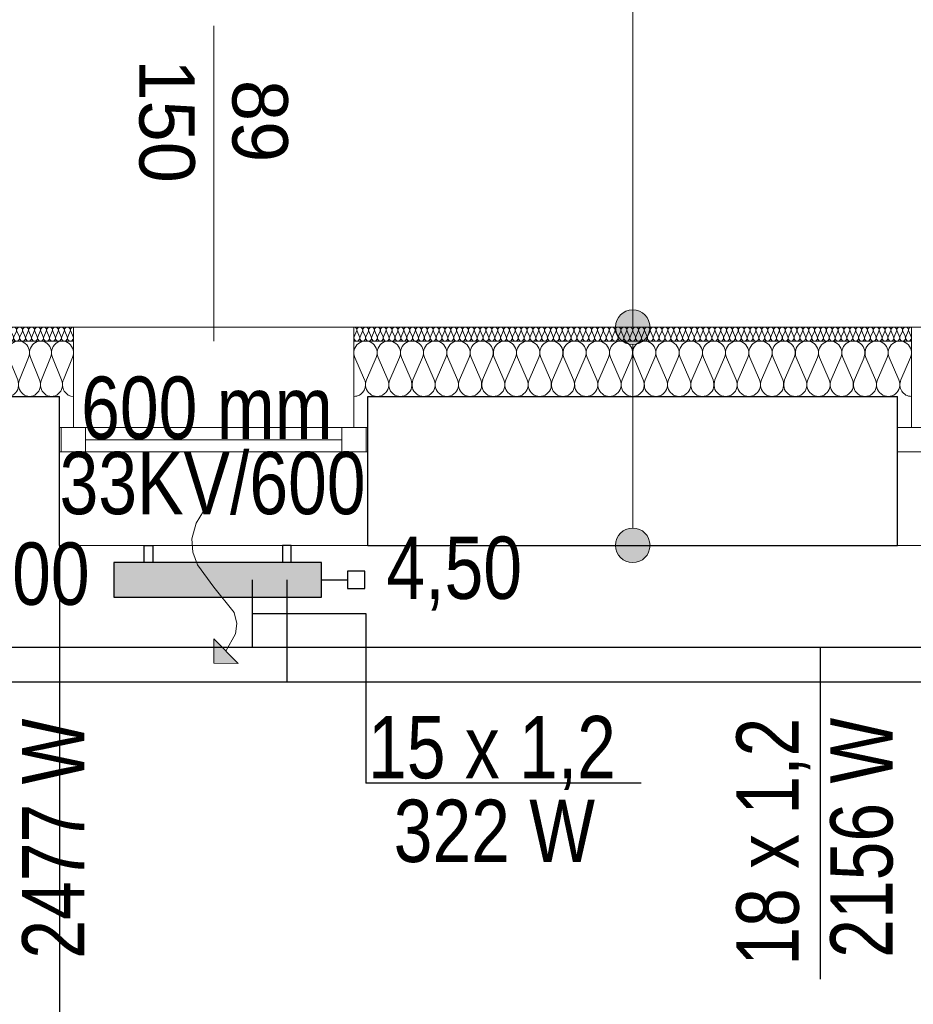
# Model space of a CAD drawing. Extents: x -440864 to -355682, y 13652 to 155872.
# Tile 70 of 179: x -426800 to -424220, y 69189 to 72032. Entities that reach past the tile are written whole.
import ezdxf
from ezdxf.lldxf.tags import DXFTag

# ---------------------------------------------------------------- set-up
doc = ezdxf.new("R2010")
doc.units = 0
doc.header["$MEASUREMENT"] = 0
for name, color, linetype in [('#podkład', 252, 'Continuous'), ('A-Okna', 252, 'Continuous'), ('Arch ocieplenie', 252, 'Continuous'), ('Arch opisy', 252, 'Continuous'), ('Inwent Izolacje', 252, 'Continuous'), ('IS_Armatura_Therm', 7, 'SOLID'), ('IS_Grzejniki_Plan_rzut', 7, 'SOLID'), ('IS_Opisy_działek_Therm', 7, 'SOLID'), ('IS_Powrót', 5, 'DASH'), ('IS_Text_Armatury_Therm', 7, 'Continuous'), ('IS_Text_Odbiornikow_Therm', 7, 'Continuous'), ('IS_Zasilanie', 1, 'SOLID')]:
    doc.layers.add(name, color=color, linetype=linetype)
for name, color, linetype, lineweight in [('A-Okna_Nr_Pióra__9', 252, 'Continuous', 13), ('Arch ocieplenie_Nr_Pióra__9', 252, 'Continuous', 13), ('Arch opisy_Nr_Pióra__21', 252, 'Continuous', 9), ('Arch wykończenie_Nr_Pióra__3', 252, 'Continuous', 18), ('Inwent Izolacje_Nr_Pióra__2', 252, 'Continuous', 13), ('INWENT. OKNA_Nr_Pióra__21', 252, 'Continuous', 9), ('INWENT. OKNA_Nr_Pióra__5', 252, 'Continuous', 13), ('INWENT.ŚCIANY_Nr_Pióra__1', 252, 'Continuous', 25), ('INWENT.ŚCIANY_Nr_Pióra__2', 252, 'Continuous', 13), ('INWENT.ŚCIANY_Nr_Pióra__21', 252, 'Continuous', 9)]:
    doc.layers.add(name, color=color, linetype=linetype, lineweight=lineweight)
doc.styles.add('GENERATED_STYLE_5', font='txt')
doc.styles.get("Standard").update_dxf_attribs({"font": 'arial.ttf', "width": 0.8, "bigfont": 'BIGFONT.SHX'})
tags = doc.linetypes.add('DASH', pattern=[15, 10, -5]).pattern_tags.tags
tags[6:7] = [DXFTag(74, 4), DXFTag(75, 0), DXFTag(340, '0'), DXFTag(46, 0.0), DXFTag(50, 0.0), DXFTag(44, 0.0), DXFTag(45, 0.0)]
tags[4:5] = [DXFTag(74, 4), DXFTag(75, 0), DXFTag(340, '0'), DXFTag(46, 0.0), DXFTag(50, 0.0), DXFTag(44, 0.0), DXFTag(45, 0.0)]
tags = doc.linetypes.add('SOLID', pattern=[10, 10, 0]).pattern_tags.tags
tags[6:7] = [DXFTag(74, 4), DXFTag(75, 0), DXFTag(340, '0'), DXFTag(46, 0.0), DXFTag(50, 0.0), DXFTag(44, 0.0), DXFTag(45, 0.0)]
tags[4:5] = [DXFTag(74, 4), DXFTag(75, 0), DXFTag(340, '0'), DXFTag(46, 0.0), DXFTag(50, 0.0), DXFTag(44, 0.0), DXFTag(45, 0.0)]

# ---------------------------------------------------------------- blocks, each defined once
blk = doc.blocks.new('Izolacja cieplna 14_202', base_point=(-424224.9, 72292.6))
at = {"layer": 'Arch ocieplenie_Nr_Pióra__9', "linetype": 'Continuous'}
for p, q in [((-425827.2, 72280.7), (-425834.2, 72264.5)), ((-425818.7, 72264.5), (-425825.8, 72280.7)), ((-425810.2, 72280.7), (-425817.3, 72264.5)), ((-425801.8, 72264.5), (-425808.8, 72280.7)), ((-425793.3, 72280.7), (-425800.3, 72264.5)), ((-425784.8, 72264.5), (-425791.9, 72280.7)), ((-425776.3, 72280.7), (-425783.4, 72264.5)), ((-425767.9, 72264.5), (-425774.9, 72280.7)), ((-425759.4, 72280.7), (-425766.4, 72264.5)), ((-425750.9, 72264.5), (-425758, 72280.7)), ((-425742.4, 72280.7), (-425749.5, 72264.5)), ((-425734, 72264.5), (-425741, 72280.7)), ((-425725.5, 72280.7), (-425732.6, 72264.5)), ((-425717, 72264.5), (-425724.1, 72280.7)), ((-425708.6, 72280.7), (-425715.6, 72264.5)), ((-425700.1, 72264.5), (-425707.1, 72280.7)), ((-425691.6, 72280.7), (-425698.7, 72264.5)), ((-425683.1, 72264.5), (-425690.2, 72280.7)), ((-425674.7, 72280.7), (-425681.7, 72264.5)), ((-425666.2, 72264.5), (-425673.2, 72280.7)), ((-425657.7, 72280.7), (-425664.8, 72264.5)), ((-425649.2, 72264.5), (-425656.3, 72280.7)), ((-425640.8, 72280.7), (-425647.8, 72264.5)), ((-425632.3, 72264.5), (-425639.3, 72280.7)), ((-425623.8, 72280.7), (-425630.9, 72264.5)), ((-425615.3, 72264.5), (-425622.4, 72280.7)), ((-425606.9, 72280.7), (-425613.9, 72264.5)), ((-425598.4, 72264.5), (-425605.4, 72280.7)), ((-425589.9, 72280.7), (-425597, 72264.5)), ((-425581.4, 72264.5), (-425588.5, 72280.7)), ((-425573, 72280.7), (-425580, 72264.5)), ((-425564.5, 72264.5), (-425571.6, 72280.7)), ((-425556, 72280.7), (-425563.1, 72264.5)), ((-425547.6, 72264.5), (-425554.6, 72280.7)), ((-425539.1, 72280.7), (-425546.1, 72264.5)), ((-425530.6, 72264.5), (-425537.7, 72280.7)), ((-425522.1, 72280.7), (-425529.2, 72264.5)), ((-425513.7, 72264.5), (-425520.7, 72280.7)), ((-425505.2, 72280.7), (-425512.2, 72264.5)), ((-425496.7, 72264.5), (-425503.8, 72280.7)), ((-425488.2, 72280.7), (-425495.3, 72264.5)), ((-425479.8, 72264.5), (-425486.8, 72280.7)), ((-425471.3, 72280.7), (-425478.3, 72264.5)), ((-425462.8, 72264.5), (-425469.9, 72280.7)), ((-425454.3, 72280.7), (-425461.4, 72264.5)), ((-425445.9, 72264.5), (-425452.9, 72280.7)), ((-425437.4, 72280.7), (-425444.4, 72264.5)), ((-425428.9, 72264.5), (-425436, 72280.7)), ((-425420.4, 72280.7), (-425427.5, 72264.5)), ((-425412, 72264.5), (-425419, 72280.7)), ((-425403.5, 72280.7), (-425410.6, 72264.5)), ((-425395, 72264.5), (-425402.1, 72280.7)), ((-425386.6, 72280.7), (-425393.6, 72264.5)), ((-425378.1, 72264.5), (-425385.1, 72280.7)), ((-425369.6, 72280.7), (-425376.7, 72264.5)), ((-425361.1, 72264.5), (-425368.2, 72280.7)), ((-425352.7, 72280.7), (-425359.7, 72264.5)), ((-425344.2, 72264.5), (-425351.2, 72280.7)), ((-425335.7, 72280.7), (-425342.8, 72264.5)), ((-425327.2, 72264.5), (-425334.3, 72280.7)), ((-425318.8, 72280.7), (-425325.8, 72264.5)), ((-425310.3, 72264.5), (-425317.3, 72280.7)), ((-425301.8, 72280.7), (-425308.9, 72264.5)), ((-425293.3, 72264.5), (-425300.4, 72280.7)), ((-425284.9, 72280.7), (-425291.9, 72264.5)), ((-425276.4, 72264.5), (-425283.4, 72280.7)), ((-425267.9, 72280.7), (-425275, 72264.5)), ((-425259.4, 72264.5), (-425266.5, 72280.7)), ((-425251, 72280.7), (-425258, 72264.5)), ((-425242.5, 72264.5), (-425249.6, 72280.7)), ((-425234, 72280.7), (-425241.1, 72264.5)), ((-425225.6, 72264.5), (-425232.6, 72280.7)), ((-425217.1, 72280.7), (-425224.1, 72264.5)), ((-425208.6, 72264.5), (-425215.7, 72280.7)), ((-425200.1, 72280.7), (-425207.2, 72264.5)), ((-425191.7, 72264.5), (-425198.7, 72280.7)), ((-425183.2, 72280.7), (-425190.2, 72264.5)), ((-425174.7, 72264.5), (-425181.8, 72280.7)), ((-425166.2, 72280.7), (-425173.3, 72264.5)), ((-425157.8, 72264.5), (-425164.8, 72280.7)), ((-425149.3, 72280.7), (-425156.3, 72264.5)), ((-425140.8, 72264.5), (-425147.9, 72280.7)), ((-425132.3, 72280.7), (-425139.4, 72264.5)), ((-425123.9, 72264.5), (-425130.9, 72280.7)), ((-425115.4, 72280.7), (-425122.4, 72264.5)), ((-425106.9, 72264.5), (-425114, 72280.7)), ((-425098.4, 72280.7), (-425105.5, 72264.5)), ((-425090, 72264.5), (-425097, 72280.7)), ((-425081.5, 72280.7), (-425088.6, 72264.5)), ((-425073, 72264.5), (-425080.1, 72280.7)), ((-425064.6, 72280.7), (-425071.6, 72264.5)), ((-425056.1, 72264.5), (-425063.1, 72280.7)), ((-425047.6, 72280.7), (-425054.7, 72264.5)), ((-425039.1, 72264.5), (-425046.2, 72280.7)), ((-425030.7, 72280.7), (-425037.7, 72264.5)), ((-425022.2, 72264.5), (-425029.2, 72280.7)), ((-425013.7, 72280.7), (-425020.8, 72264.5)), ((-425005.2, 72264.5), (-425012.3, 72280.7)), ((-424996.8, 72280.7), (-425003.8, 72264.5)), ((-424988.3, 72264.5), (-424995.3, 72280.7)), ((-424979.8, 72280.7), (-424986.9, 72264.5)), ((-424971.3, 72264.5), (-424978.4, 72280.7)), ((-424962.9, 72280.7), (-424969.9, 72264.5)), ((-424954.4, 72264.5), (-424961.4, 72280.7)), ((-424945.9, 72280.7), (-424953, 72264.5)), ((-424937.4, 72264.5), (-424944.5, 72280.7)), ((-424929, 72280.7), (-424936, 72264.5)), ((-424920.5, 72264.5), (-424927.6, 72280.7)), ((-424912, 72280.7), (-424919.1, 72264.5)), ((-424903.6, 72264.5), (-424910.6, 72280.7)), ((-424895.1, 72280.7), (-424902.1, 72264.5)), ((-424886.6, 72264.5), (-424893.7, 72280.7)), ((-424878.1, 72280.7), (-424885.2, 72264.5)), ((-424869.7, 72264.5), (-424876.7, 72280.7)), ((-424861.2, 72280.7), (-424868.2, 72264.5)), ((-424852.7, 72264.5), (-424859.8, 72280.7)), ((-424844.2, 72280.7), (-424851.3, 72264.5)), ((-424835.8, 72264.5), (-424842.8, 72280.7)), ((-424827.3, 72280.7), (-424834.3, 72264.5)), ((-424818.8, 72264.5), (-424825.9, 72280.7)), ((-424810.3, 72280.7), (-424817.4, 72264.5)), ((-424801.9, 72264.5), (-424808.9, 72280.7)), ((-424793.4, 72280.7), (-424800.4, 72264.5)), ((-424784.9, 72264.5), (-424792, 72280.7)), ((-424776.4, 72280.7), (-424783.5, 72264.5)), ((-424768, 72264.5), (-424775, 72280.7)), ((-424759.5, 72280.7), (-424766.6, 72264.5)), ((-424751, 72264.5), (-424758.1, 72280.7)), ((-424742.6, 72280.7), (-424749.6, 72264.5)), ((-424734.1, 72264.5), (-424741.1, 72280.7)), ((-424725.6, 72280.7), (-424732.7, 72264.5)), ((-424717.1, 72264.5), (-424724.2, 72280.7)), ((-424708.7, 72280.7), (-424715.7, 72264.5)), ((-424700.2, 72264.5), (-424707.2, 72280.7)), ((-424691.7, 72280.7), (-424698.8, 72264.5)), ((-424683.2, 72264.5), (-424690.3, 72280.7)), ((-424674.8, 72280.7), (-424681.8, 72264.5)), ((-424666.3, 72264.5), (-424673.3, 72280.7)), ((-424657.8, 72280.7), (-424664.9, 72264.5)), ((-424649.3, 72264.5), (-424656.4, 72280.7)), ((-424640.9, 72280.7), (-424647.9, 72264.5)), ((-424632.4, 72264.5), (-424639.4, 72280.7)), ((-424623.9, 72280.7), (-424631, 72264.5)), ((-424615.4, 72264.5), (-424622.5, 72280.7)), ((-424607, 72280.7), (-424614, 72264.5)), ((-424598.5, 72264.5), (-424605.6, 72280.7)), ((-424590, 72280.7), (-424597.1, 72264.5)), ((-424581.6, 72264.5), (-424588.6, 72280.7)), ((-424573.1, 72280.7), (-424580.1, 72264.5)), ((-424564.6, 72264.5), (-424571.7, 72280.7)), ((-424556.1, 72280.7), (-424563.2, 72264.5)), ((-424547.7, 72264.5), (-424554.7, 72280.7)), ((-424539.2, 72280.7), (-424546.2, 72264.5)), ((-424530.7, 72264.5), (-424537.8, 72280.7)), ((-424522.2, 72280.7), (-424529.3, 72264.5)), ((-424513.8, 72264.5), (-424520.8, 72280.7)), ((-424505.3, 72280.7), (-424512.3, 72264.5)), ((-424496.8, 72264.5), (-424503.9, 72280.7)), ((-424488.3, 72280.7), (-424495.4, 72264.5)), ((-424479.9, 72264.5), (-424486.9, 72280.7)), ((-424471.4, 72280.7), (-424478.4, 72264.5)), ((-424462.9, 72264.5), (-424470, 72280.7)), ((-424454.4, 72280.7), (-424461.5, 72264.5)), ((-424446, 72264.5), (-424453, 72280.7)), ((-424437.5, 72280.7), (-424444.6, 72264.5)), ((-424429, 72264.5), (-424436.1, 72280.7)), ((-424420.6, 72280.7), (-424427.6, 72264.5)), ((-424412.1, 72264.5), (-424419.1, 72280.7)), ((-424403.6, 72280.7), (-424410.7, 72264.5)), ((-424395.1, 72264.5), (-424402.2, 72280.7)), ((-424386.7, 72280.7), (-424393.7, 72264.5)), ((-424378.2, 72264.5), (-424385.2, 72280.7)), ((-424369.7, 72280.7), (-424376.8, 72264.5)), ((-424361.2, 72264.5), (-424368.3, 72280.7)), ((-424352.8, 72280.7), (-424359.8, 72264.5)), ((-424344.3, 72264.5), (-424351.3, 72280.7)), ((-424335.8, 72280.7), (-424342.9, 72264.5)), ((-424327.3, 72264.5), (-424334.4, 72280.7)), ((-424318.9, 72280.7), (-424325.9, 72264.5)), ((-424310.4, 72264.5), (-424317.4, 72280.7)), ((-424301.9, 72280.7), (-424309, 72264.5)), ((-424293.4, 72264.5), (-424300.5, 72280.7)), ((-424285, 72280.7), (-424292, 72264.5)), ((-424276.5, 72264.5), (-424283.6, 72280.7)), ((-424268, 72280.7), (-424275.1, 72264.5)), ((-424259.6, 72264.5), (-424266.6, 72280.7)), ((-424251.1, 72280.7), (-424258.1, 72264.5)), ((-424242.6, 72264.5), (-424249.7, 72280.7)), ((-424234.1, 72280.7), (-424241.2, 72264.5)), ((-424225.7, 72264.5), (-424232.7, 72280.7))]:
    blk.add_line(p, q, dxfattribs=at)
for centre, start_param, end_param in [((-425834.9, 72284.1), 1.158004, 3.141593), ((-425818, 72284.1), 1.158004, 5.125183), ((-425801.1, 72284.1), 1.158004, 5.125183), ((-425784.1, 72284.1), 1.158004, 5.125183), ((-425767.2, 72284.1), 1.158004, 5.125183), ((-425750.2, 72284.1), 1.158004, 5.125183), ((-425733.3, 72284.1), 1.158004, 5.125183), ((-425716.3, 72284.1), 1.158004, 5.125183), ((-425699.4, 72284.1), 1.158004, 5.125183), ((-425682.4, 72284.1), 1.158004, 5.125183), ((-425665.5, 72284.1), 1.158004, 5.125183), ((-425648.5, 72284.1), 1.158004, 5.125183), ((-425631.6, 72284.1), 1.158004, 5.125183), ((-425614.6, 72284.1), 1.158004, 5.125183), ((-425597.7, 72284.1), 1.158004, 5.125183), ((-425580.7, 72284.1), 1.158004, 5.125183), ((-425563.8, 72284.1), 1.158004, 5.125183), ((-425546.8, 72284.1), 1.158004, 5.125183), ((-425529.9, 72284.1), 1.158004, 5.125183), ((-425512.9, 72284.1), 1.158004, 5.125183), ((-425496, 72284.1), 1.158004, 5.125183), ((-425479.1, 72284.1), 1.158004, 5.125183), ((-425462.1, 72284.1), 1.158004, 5.125183), ((-425445.2, 72284.1), 1.158004, 5.125183), ((-425428.2, 72284.1), 1.158004, 5.125183), ((-425411.3, 72284.1), 1.158004, 5.125183), ((-425394.3, 72284.1), 1.158004, 5.125183), ((-425377.4, 72284.1), 1.158004, 5.125183), ((-425360.4, 72284.1), 1.158004, 5.125183), ((-425343.5, 72284.1), 1.158004, 5.125183), ((-425326.5, 72284.1), 1.158004, 5.125183), ((-425309.6, 72284.1), 1.158004, 5.125183), ((-425292.6, 72284.1), 1.158004, 5.125183), ((-425275.7, 72284.1), 1.158004, 5.125183), ((-425258.7, 72284.1), 1.158004, 5.125183), ((-425241.8, 72284.1), 1.158004, 5.125183), ((-425224.8, 72284.1), 1.158004, 5.125183), ((-425207.9, 72284.1), 1.158004, 5.125183), ((-425190.9, 72284.1), 1.158004, 5.125183), ((-425174, 72284.1), 1.158004, 5.125183), ((-425157.1, 72284.1), 1.158004, 5.125183), ((-425140.1, 72284.1), 1.158004, 5.125183), ((-425123.2, 72284.1), 1.158004, 5.125183), ((-425106.2, 72284.1), 1.158004, 5.125183), ((-425089.3, 72284.1), 1.158004, 5.125183), ((-425072.3, 72284.1), 1.158004, 5.125183), ((-425055.4, 72284.1), 1.158004, 5.125183), ((-425038.4, 72284.1), 1.158004, 5.125183), ((-425021.5, 72284.1), 1.158004, 5.125183), ((-425004.5, 72284.1), 1.158004, 5.125183), ((-424987.6, 72284.1), 1.158004, 5.125183), ((-424970.6, 72284.1), 1.158004, 5.125183), ((-424953.7, 72284.1), 1.158004, 5.125183), ((-424936.7, 72284.1), 1.158004, 5.125183), ((-424919.8, 72284.1), 1.158004, 5.125183), ((-424902.8, 72284.1), 1.158004, 5.125183), ((-424885.9, 72284.1), 1.158004, 5.125183), ((-424868.9, 72284.1), 1.158004, 5.125183), ((-424852, 72284.1), 1.158004, 5.125183), ((-424835.1, 72284.1), 1.158004, 5.125183), ((-424818.1, 72284.1), 1.158004, 5.125183), ((-424801.2, 72284.1), 1.158004, 5.125183), ((-424784.2, 72284.1), 1.158004, 5.125183), ((-424767.3, 72284.1), 1.158004, 5.125183), ((-424750.3, 72284.1), 1.158004, 5.125183), ((-424733.4, 72284.1), 1.158004, 5.125183), ((-424716.4, 72284.1), 1.158004, 5.125183), ((-424699.5, 72284.1), 1.158004, 5.125183), ((-424682.5, 72284.1), 1.158004, 5.125183), ((-424665.6, 72284.1), 1.158004, 5.125183), ((-424648.6, 72284.1), 1.158004, 5.125183), ((-424631.7, 72284.1), 1.158004, 5.125183), ((-424614.7, 72284.1), 1.158004, 5.125183), ((-424597.8, 72284.1), 1.158004, 5.125183), ((-424580.8, 72284.1), 1.158004, 5.125183), ((-424563.9, 72284.1), 1.158004, 5.125183), ((-424546.9, 72284.1), 1.158004, 5.125183), ((-424530, 72284.1), 1.158004, 5.125183), ((-424513.1, 72284.1), 1.158004, 5.125183), ((-424496.1, 72284.1), 1.158004, 5.125183), ((-424479.2, 72284.1), 1.158004, 5.125183), ((-424462.2, 72284.1), 1.158004, 5.125183), ((-424445.3, 72284.1), 1.158004, 5.125183), ((-424428.3, 72284.1), 1.158004, 5.125183), ((-424411.4, 72284.1), 1.158004, 5.125183), ((-424394.4, 72284.1), 1.158004, 5.125183), ((-424377.5, 72284.1), 1.158004, 5.125183), ((-424360.5, 72284.1), 1.158004, 5.125183), ((-424343.6, 72284.1), 1.158004, 5.125183), ((-424326.6, 72284.1), 1.158004, 5.125183), ((-424309.7, 72284.1), 1.158004, 5.125183), ((-424292.7, 72284.1), 1.158004, 5.125183), ((-424275.8, 72284.1), 1.158004, 5.125183), ((-424258.8, 72284.1), 1.158004, 5.125183), ((-424241.9, 72284.1), 1.158004, 5.125183), ((-424224.9, 72284.1), 3.141593, 5.125182), ((-425826.5, 72261.1), 4.299595, 8.266775), ((-425809.5, 72261.1), 4.299595, 8.266775), ((-425792.6, 72261.1), 4.299595, 8.266775), ((-425775.6, 72261.1), 4.299595, 8.266775), ((-425758.7, 72261.1), 4.299595, 8.266775), ((-425741.7, 72261.1), 4.299595, 8.266775), ((-425724.8, 72261.1), 4.299595, 8.266775), ((-425707.8, 72261.1), 4.299595, 8.266775), ((-425690.9, 72261.1), 4.299595, 8.266775), ((-425673.9, 72261.1), 4.299595, 8.266775), ((-425657, 72261.1), 4.299595, 8.266775), ((-425640.1, 72261.1), 4.299595, 8.266775), ((-425623.1, 72261.1), 4.299595, 8.266775), ((-425606.2, 72261.1), 4.299595, 8.266775), ((-425589.2, 72261.1), 4.299595, 8.266775), ((-425572.3, 72261.1), 4.299595, 8.266775), ((-425555.3, 72261.1), 4.299595, 8.266775), ((-425538.4, 72261.1), 4.299595, 8.266775), ((-425521.4, 72261.1), 4.299595, 8.266775), ((-425504.5, 72261.1), 4.299595, 8.266775), ((-425487.5, 72261.1), 4.299595, 8.266775), ((-425470.6, 72261.1), 4.299595, 8.266775), ((-425453.6, 72261.1), 4.299595, 8.266775), ((-425436.7, 72261.1), 4.299595, 8.266775), ((-425419.7, 72261.1), 4.299595, 8.266775), ((-425402.8, 72261.1), 4.299595, 8.266775), ((-425385.8, 72261.1), 4.299595, 8.266775), ((-425368.9, 72261.1), 4.299595, 8.266775), ((-425351.9, 72261.1), 4.299595, 8.266775), ((-425335, 72261.1), 4.299595, 8.266775), ((-425318.1, 72261.1), 4.299595, 8.266775), ((-425301.1, 72261.1), 4.299595, 8.266775), ((-425284.2, 72261.1), 4.299595, 8.266775), ((-425267.2, 72261.1), 4.299595, 8.266775), ((-425250.3, 72261.1), 4.299595, 8.266775), ((-425233.3, 72261.1), 4.299595, 8.266775), ((-425216.4, 72261.1), 4.299595, 8.266775), ((-425199.4, 72261.1), 4.299595, 8.266775), ((-425182.5, 72261.1), 4.299595, 8.266775), ((-425165.5, 72261.1), 4.299595, 8.266775), ((-425148.6, 72261.1), 4.299595, 8.266775), ((-425131.6, 72261.1), 4.299595, 8.266775), ((-425114.7, 72261.1), 4.299595, 8.266775), ((-425097.7, 72261.1), 4.299595, 8.266775), ((-425080.8, 72261.1), 4.299595, 8.266775), ((-425063.8, 72261.1), 4.299595, 8.266775), ((-425046.9, 72261.1), 4.299595, 8.266775), ((-425029.9, 72261.1), 4.299595, 8.266775), ((-425013, 72261.1), 4.299595, 8.266775), ((-424996.1, 72261.1), 4.299595, 8.266775), ((-424979.1, 72261.1), 4.299595, 8.266775), ((-424962.2, 72261.1), 4.299595, 8.266775), ((-424945.2, 72261.1), 4.299595, 8.266775), ((-424928.3, 72261.1), 4.299595, 8.266775), ((-424911.3, 72261.1), 4.299595, 8.266775), ((-424894.4, 72261.1), 4.299595, 8.266775), ((-424877.4, 72261.1), 4.299595, 8.266775), ((-424860.5, 72261.1), 4.299595, 8.266775), ((-424843.5, 72261.1), 4.299595, 8.266775), ((-424826.6, 72261.1), 4.299595, 8.266775), ((-424809.6, 72261.1), 4.299595, 8.266775), ((-424792.7, 72261.1), 4.299595, 8.266775), ((-424775.7, 72261.1), 4.299595, 8.266775), ((-424758.8, 72261.1), 4.299595, 8.266775), ((-424741.8, 72261.1), 4.299595, 8.266775), ((-424724.9, 72261.1), 4.299595, 8.266775), ((-424707.9, 72261.1), 4.299595, 8.266775), ((-424691, 72261.1), 4.299595, 8.266775), ((-424674.1, 72261.1), 4.299595, 8.266775), ((-424657.1, 72261.1), 4.299595, 8.266775), ((-424640.2, 72261.1), 4.299595, 8.266775), ((-424623.2, 72261.1), 4.299595, 8.266775), ((-424606.3, 72261.1), 4.299595, 8.266775), ((-424589.3, 72261.1), 4.299595, 8.266775), ((-424572.4, 72261.1), 4.299595, 8.266775), ((-424555.4, 72261.1), 4.299595, 8.266775), ((-424538.5, 72261.1), 4.299595, 8.266775), ((-424521.5, 72261.1), 4.299595, 8.266775), ((-424504.6, 72261.1), 4.299595, 8.266775), ((-424487.6, 72261.1), 4.299595, 8.266775), ((-424470.7, 72261.1), 4.299595, 8.266775), ((-424453.7, 72261.1), 4.299595, 8.266775), ((-424436.8, 72261.1), 4.299595, 8.266775), ((-424419.8, 72261.1), 4.299595, 8.266775), ((-424402.9, 72261.1), 4.299595, 8.266775), ((-424385.9, 72261.1), 4.299595, 8.266775), ((-424369, 72261.1), 4.299595, 8.266775), ((-424352.1, 72261.1), 4.299595, 8.266775), ((-424335.1, 72261.1), 4.299595, 8.266775), ((-424318.2, 72261.1), 4.299595, 8.266775), ((-424301.2, 72261.1), 4.299595, 8.266775), ((-424284.3, 72261.1), 4.299595, 8.266775), ((-424267.3, 72261.1), 4.299595, 8.266775), ((-424250.4, 72261.1), 4.299595, 8.266775), ((-424233.4, 72261.1), 4.299595, 8.266775)]:
    blk.add_ellipse(centre, major_axis=(0, -8.51), ratio=0.996069, start_param=start_param, end_param=end_param, dxfattribs=at)
blk = doc.blocks.new('Izolacja cieplna 14_205', base_point=(-426644.9, 72292.6))
at = {"layer": 'Arch ocieplenie_Nr_Pióra__9', "linetype": 'Continuous'}
for p, q in [((-427017, 72280.7), (-427024.2, 72264.5)), ((-427008.4, 72264.5), (-427015.6, 72280.7)), ((-426999.8, 72280.7), (-427006.9, 72264.5)), ((-426991.1, 72264.5), (-426998.3, 72280.7)), ((-426982.5, 72280.7), (-426989.7, 72264.5)), ((-426973.9, 72264.5), (-426981, 72280.7)), ((-426965.2, 72280.7), (-426972.4, 72264.5)), ((-426956.6, 72264.5), (-426963.8, 72280.7)), ((-426947.9, 72280.7), (-426955.1, 72264.5)), ((-426939.3, 72264.5), (-426946.5, 72280.7)), ((-426930.7, 72280.7), (-426937.9, 72264.5)), ((-426922, 72264.5), (-426929.2, 72280.7)), ((-426913.4, 72280.7), (-426920.6, 72264.5)), ((-426904.8, 72264.5), (-426911.9, 72280.7)), ((-426896.1, 72280.7), (-426903.3, 72264.5)), ((-426887.5, 72264.5), (-426894.7, 72280.7)), ((-426878.9, 72280.7), (-426886, 72264.5)), ((-426870.2, 72264.5), (-426877.4, 72280.7)), ((-426861.6, 72280.7), (-426868.8, 72264.5)), ((-426852.9, 72264.5), (-426860.1, 72280.7)), ((-426844.3, 72280.7), (-426851.5, 72264.5)), ((-426835.7, 72264.5), (-426842.9, 72280.7)), ((-426827, 72280.7), (-426834.2, 72264.5)), ((-426818.4, 72264.5), (-426825.6, 72280.7)), ((-426809.8, 72280.7), (-426816.9, 72264.5)), ((-426801.1, 72264.5), (-426808.3, 72280.7)), ((-426792.5, 72280.7), (-426799.7, 72264.5)), ((-426783.9, 72264.5), (-426791, 72280.7)), ((-426775.2, 72280.7), (-426782.4, 72264.5)), ((-426766.6, 72264.5), (-426773.8, 72280.7)), ((-426757.9, 72280.7), (-426765.1, 72264.5)), ((-426749.3, 72264.5), (-426756.5, 72280.7)), ((-426740.7, 72280.7), (-426747.9, 72264.5)), ((-426732, 72264.5), (-426739.2, 72280.7)), ((-426723.4, 72280.7), (-426730.6, 72264.5)), ((-426714.8, 72264.5), (-426721.9, 72280.7)), ((-426706.1, 72280.7), (-426713.3, 72264.5)), ((-426697.5, 72264.5), (-426704.7, 72280.7)), ((-426688.9, 72280.7), (-426696, 72264.5)), ((-426680.2, 72264.5), (-426687.4, 72280.7)), ((-426671.6, 72280.7), (-426678.8, 72264.5)), ((-426662.9, 72264.5), (-426670.1, 72280.7)), ((-426654.3, 72280.7), (-426661.5, 72264.5)), ((-426645.7, 72264.5), (-426652.9, 72280.7))]:
    blk.add_line(p, q, dxfattribs=at)
for centre, start_param, end_param in [((-427024.9, 72284.1), 2.7288, 4.712389), ((-427007.7, 72284.1), 2.7288, 6.695979), ((-426990.4, 72284.1), 2.7288, 6.695979), ((-426973.1, 72284.1), 2.7288, 6.695979), ((-426955.9, 72284.1), 2.7288, 6.695979), ((-426938.6, 72284.1), 2.7288, 6.695979), ((-426921.3, 72284.1), 2.7288, 6.695979), ((-426904, 72284.1), 2.7288, 6.695979), ((-426886.8, 72284.1), 2.7288, 6.695979), ((-426869.5, 72284.1), 2.7288, 6.695979), ((-426852.2, 72284.1), 2.7288, 6.695979), ((-426834.9, 72284.1), 2.7288, 6.695979), ((-426817.7, 72284.1), 2.7288, 6.695979), ((-426800.4, 72284.1), 2.7288, 6.695979), ((-426783.1, 72284.1), 2.7288, 6.695979), ((-426765.9, 72284.1), 2.7288, 6.695979), ((-426748.6, 72284.1), 2.7288, 6.695979), ((-426731.3, 72284.1), 2.7288, 6.695979), ((-426714, 72284.1), 2.7288, 6.695979), ((-426696.8, 72284.1), 2.7288, 6.695979), ((-426679.5, 72284.1), 2.7288, 6.695979), ((-426662.2, 72284.1), 2.7288, 6.695979), ((-426644.9, 72284.1), 4.712389, 6.695979), ((-427016.3, 72261.1), 5.870392, 9.837571), ((-426999, 72261.1), 5.870392, 9.837571), ((-426981.8, 72261.1), 5.870392, 9.837571), ((-426964.5, 72261.1), 5.870392, 9.837571), ((-426947.2, 72261.1), 5.870392, 9.837571), ((-426929.9, 72261.1), 5.870392, 9.837571), ((-426912.7, 72261.1), 5.870392, 9.837571), ((-426895.4, 72261.1), 5.870392, 9.837571), ((-426878.1, 72261.1), 5.870392, 9.837571), ((-426860.9, 72261.1), 5.870392, 9.837571), ((-426843.6, 72261.1), 5.870392, 9.837571), ((-426826.3, 72261.1), 5.870392, 9.837571), ((-426809, 72261.1), 5.870392, 9.837571), ((-426791.8, 72261.1), 5.870392, 9.837571), ((-426774.5, 72261.1), 5.870392, 9.837571), ((-426757.2, 72261.1), 5.870392, 9.837571), ((-426739.9, 72261.1), 5.870392, 9.837571), ((-426722.7, 72261.1), 5.870392, 9.837571), ((-426705.4, 72261.1), 5.870392, 9.837571), ((-426688.1, 72261.1), 5.870392, 9.837571), ((-426670.9, 72261.1), 5.870392, 9.837571), ((-426653.6, 72261.1), 5.870392, 9.837571)]:
    blk.add_ellipse(centre, major_axis=(-8.64, 0), ratio=0.985035, start_param=start_param, end_param=end_param, dxfattribs=at)
blk = doc.blocks.new('Izolacja cieplna 14_325', base_point=(-425834.9, 72092.6))
at = {"layer": 'Inwent Izolacje_Nr_Pióra__2', "linetype": 'Continuous'}
for p, q in [((-425832.1, 72204.9), (-425804.2, 72140.3)), ((-425798.6, 72140.3), (-425770.7, 72204.9)), ((-425765, 72204.9), (-425737.1, 72140.3)), ((-425731.5, 72140.3), (-425703.6, 72204.9)), ((-425698, 72204.9), (-425670.1, 72140.3)), ((-425664.4, 72140.3), (-425636.5, 72204.9)), ((-425630.9, 72204.9), (-425603, 72140.3)), ((-425597.3, 72140.3), (-425569.4, 72204.9)), ((-425563.8, 72204.9), (-425535.9, 72140.3)), ((-425530.3, 72140.3), (-425502.3, 72204.9)), ((-425496.7, 72204.9), (-425468.8, 72140.3)), ((-425463.2, 72140.3), (-425435.3, 72204.9)), ((-425429.6, 72204.9), (-425401.7, 72140.3)), ((-425396.1, 72140.3), (-425368.2, 72204.9)), ((-425362.5, 72204.9), (-425334.6, 72140.3)), ((-425329, 72140.3), (-425301.1, 72204.9)), ((-425295.5, 72204.9), (-425267.6, 72140.3)), ((-425261.9, 72140.3), (-425234, 72204.9)), ((-425228.4, 72204.9), (-425200.5, 72140.3)), ((-425194.8, 72140.3), (-425166.9, 72204.9)), ((-425161.3, 72204.9), (-425133.4, 72140.3)), ((-425127.8, 72140.3), (-425099.8, 72204.9)), ((-425094.2, 72204.9), (-425066.3, 72140.3)), ((-425060.7, 72140.3), (-425032.8, 72204.9)), ((-425027.1, 72204.9), (-424999.2, 72140.3)), ((-424993.6, 72140.3), (-424965.7, 72204.9)), ((-424960, 72204.9), (-424932.1, 72140.3)), ((-424926.5, 72140.3), (-424898.6, 72204.9)), ((-424893, 72204.9), (-424865.1, 72140.3)), ((-424859.4, 72140.3), (-424831.5, 72204.9)), ((-424825.9, 72204.9), (-424798, 72140.3)), ((-424792.3, 72140.3), (-424764.4, 72204.9)), ((-424758.8, 72204.9), (-424730.9, 72140.3)), ((-424725.3, 72140.3), (-424697.3, 72204.9)), ((-424691.7, 72204.9), (-424663.8, 72140.3)), ((-424658.2, 72140.3), (-424630.3, 72204.9)), ((-424624.6, 72204.9), (-424596.7, 72140.3)), ((-424591.1, 72140.3), (-424563.2, 72204.9)), ((-424557.5, 72204.9), (-424529.6, 72140.3)), ((-424524, 72140.3), (-424496.1, 72204.9)), ((-424490.5, 72204.9), (-424462.6, 72140.3)), ((-424456.9, 72140.3), (-424429, 72204.9)), ((-424423.4, 72204.9), (-424395.5, 72140.3)), ((-424389.8, 72140.3), (-424361.9, 72204.9)), ((-424356.3, 72204.9), (-424328.4, 72140.3)), ((-424322.8, 72140.3), (-424294.8, 72204.9)), ((-424289.2, 72204.9), (-424261.3, 72140.3)), ((-424255.7, 72140.3), (-424227.8, 72204.9))]:
    blk.add_line(p, q, dxfattribs=at)
for centre, start_param, end_param in [((-425801.4, 72218.6), 4.299595, 8.266775), ((-425734.3, 72218.6), 4.299595, 8.266775), ((-425667.2, 72218.6), 4.299595, 8.266775), ((-425600.2, 72218.6), 4.299595, 8.266775), ((-425533.1, 72218.6), 4.299595, 8.266775), ((-425466, 72218.6), 4.299595, 8.266775), ((-425398.9, 72218.6), 4.299595, 8.266775), ((-425331.8, 72218.6), 4.299595, 8.266775), ((-425264.7, 72218.6), 4.299595, 8.266775), ((-425197.7, 72218.6), 4.299595, 8.266775), ((-425130.6, 72218.6), 4.299595, 8.266775), ((-425063.5, 72218.6), 4.299595, 8.266775), ((-424996.4, 72218.6), 4.299595, 8.266775), ((-424929.3, 72218.6), 4.299595, 8.266775), ((-424862.2, 72218.6), 4.299595, 8.266775), ((-424795.2, 72218.6), 4.299595, 8.266775), ((-424728.1, 72218.6), 4.299595, 8.266775), ((-424661, 72218.6), 4.299595, 8.266775), ((-424593.9, 72218.6), 4.299595, 8.266775), ((-424526.8, 72218.6), 4.299595, 8.266775), ((-424459.7, 72218.6), 4.299595, 8.266775), ((-424392.7, 72218.6), 4.299595, 8.266775), ((-424325.6, 72218.6), 4.299595, 8.266775), ((-424258.5, 72218.6), 4.299595, 8.266775), ((-425834.9, 72126.6), 3.141593, 5.125182), ((-425767.9, 72126.6), 1.158004, 5.125183), ((-425700.8, 72126.6), 1.158004, 5.125183), ((-425633.7, 72126.6), 1.158004, 5.125183), ((-425566.6, 72126.6), 1.158004, 5.125183), ((-425499.5, 72126.6), 1.158004, 5.125183), ((-425432.4, 72126.6), 1.158004, 5.125183), ((-425365.4, 72126.6), 1.158004, 5.125183), ((-425298.3, 72126.6), 1.158004, 5.125183), ((-425231.2, 72126.6), 1.158004, 5.125183), ((-425164.1, 72126.6), 1.158004, 5.125183), ((-425097, 72126.6), 1.158004, 5.125183), ((-425029.9, 72126.6), 1.158004, 5.125183), ((-424962.9, 72126.6), 1.158004, 5.125183), ((-424895.8, 72126.6), 1.158004, 5.125183), ((-424828.7, 72126.6), 1.158004, 5.125183), ((-424761.6, 72126.6), 1.158004, 5.125183), ((-424694.5, 72126.6), 1.158004, 5.125183), ((-424627.4, 72126.6), 1.158004, 5.125183), ((-424560.4, 72126.6), 1.158004, 5.125183), ((-424493.3, 72126.6), 1.158004, 5.125183), ((-424426.2, 72126.6), 1.158004, 5.125183), ((-424359.1, 72126.6), 1.158004, 5.125183), ((-424292, 72126.6), 1.158004, 5.125183), ((-424224.9, 72126.6), 1.158004, 3.141593)]:
    blk.add_ellipse(centre, major_axis=(0, 34), ratio=0.985694, start_param=start_param, end_param=end_param, dxfattribs=at)
blk = doc.blocks.new('Izolacja cieplna 14_330', base_point=(-427024.9, 72092.6))
at = {"layer": 'Inwent Izolacje_Nr_Pióra__2', "linetype": 'Continuous'}
for p, q in [((-427022.3, 72204.9), (-426995.9, 72140.3)), ((-426990.6, 72140.3), (-426964.3, 72204.9)), ((-426959, 72204.9), (-426932.6, 72140.3)), ((-426927.3, 72140.3), (-426900.9, 72204.9)), ((-426895.6, 72204.9), (-426869.3, 72140.3)), ((-426864, 72140.3), (-426837.6, 72204.9)), ((-426832.3, 72204.9), (-426805.9, 72140.3)), ((-426800.6, 72140.3), (-426774.3, 72204.9)), ((-426769, 72204.9), (-426742.6, 72140.3)), ((-426737.3, 72140.3), (-426710.9, 72204.9)), ((-426705.6, 72204.9), (-426679.3, 72140.3)), ((-426674, 72140.3), (-426647.6, 72204.9))]:
    blk.add_line(p, q, dxfattribs=at)
for centre, start_param, end_param in [((-426993.3, 72218.6), 4.299595, 8.266775), ((-426929.9, 72218.6), 4.299595, 8.266775), ((-426866.6, 72218.6), 4.299595, 8.266775), ((-426803.3, 72218.6), 4.299595, 8.266775), ((-426739.9, 72218.6), 4.299595, 8.266775), ((-426676.6, 72218.6), 4.299595, 8.266775), ((-427024.9, 72126.6), 3.141593, 5.125182), ((-426961.6, 72126.6), 1.158004, 5.125183), ((-426898.3, 72126.6), 1.158004, 5.125183), ((-426834.9, 72126.6), 1.158004, 5.125183), ((-426771.6, 72126.6), 1.158004, 5.125183), ((-426708.3, 72126.6), 1.158004, 5.125183), ((-426644.9, 72126.6), 1.158004, 3.141593)]:
    blk.add_ellipse(centre, major_axis=(0, 34), ratio=0.930587, start_param=start_param, end_param=end_param, dxfattribs=at)
blk = doc.blocks.new('Krzywa_20', base_point=(-426239.9, 71792.6))
at = {"layer": 'A-Okna_Nr_Pióra__9', "linetype": 'Continuous'}
blk.add_hatch(color=256, dxfattribs=at).paths.add_polyline_path([(-426239.9, 71322), (-426239.5, 71392.7), (-426169.2, 71321.6)], flags=0)
for p, q in [((-426239.9, 71322), (-426239.5, 71392.7)), ((-426239.5, 71392.7), (-426169.2, 71321.6)), ((-426239.9, 71322), (-426169.2, 71321.6))]:
    blk.add_line(p, q, dxfattribs=at)
at = {"layer": 'A-Okna_Nr_Pióra__9', "linetype": 'Continuous', "flags": 128}
blk.add_lwpolyline([(-426239.9, 71792.6), (-426269.1, 71761.5), (-426290.4, 71726.4), (-426302.6, 71681.7), (-426300, 71643), (-426287.1, 71606.5), (-426239.9, 71542), (-426180.3, 71468.7), (-426173.2, 71436.7), (-426177.2, 71406.9), (-426204.4, 71357.2)], dxfattribs=at)
blk = doc.blocks.new('Linia_146', base_point=(-425029.9, 72292.6))
at = {"layer": 'Arch opisy_Nr_Pióra__21', "linetype": 'Continuous'}
blk.add_line((-425029.9, 72292.6), (-425029.9, 74372.4), dxfattribs=at)
blk.add_circle((-425029.9, 74672.4), 300, dxfattribs=at)
blk = doc.blocks.new('Linia_147', base_point=(-425029.9, 71662.6))
at = {"layer": 'Arch opisy_Nr_Pióra__21', "linetype": 'Continuous'}
for points in [[(-424979.9, 72292.6), (-424983.8, 72311.7), (-424994.6, 72328), (-425010.8, 72338.8), (-425029.9, 72342.6), (-425049.1, 72338.8), (-425065.3, 72328), (-425076.1, 72311.7), (-425079.9, 72292.6), (-425076.1, 72273.5), (-425065.3, 72257.3), (-425049.1, 72246.4), (-425029.9, 72242.6), (-425010.8, 72246.4), (-424994.6, 72257.3), (-424983.8, 72273.5)], [(-424979.9, 71662.6), (-424983.8, 71681.7), (-424994.6, 71698), (-425010.8, 71708.8), (-425029.9, 71712.6), (-425049.1, 71708.8), (-425065.3, 71698), (-425076.1, 71681.7), (-425079.9, 71662.6), (-425076.1, 71643.5), (-425065.3, 71627.3), (-425049.1, 71616.4), (-425029.9, 71612.6), (-425010.8, 71616.4), (-424994.6, 71627.3), (-424983.8, 71643.5)]]:
    blk.add_hatch(color=256, dxfattribs=at).paths.add_polyline_path(points, flags=0)
blk.add_line((-425029.9, 71712.6), (-425029.9, 72242.6), dxfattribs=at)
for centre in [(-425029.9, 72292.6), (-425029.9, 71662.6)]:
    blk.add_circle(centre, 50, dxfattribs=at)
blk = doc.blocks.new('piętro')
at = {"layer": 'Arch wykończenie_Nr_Pióra__3', "color": 252, "linetype": 'Continuous'}
for p, q in [((-427024.9, 64644.3), (-426644.9, 64644.3)), ((-426644.9, 64644.3), (-426644.9, 64354.3)), ((-425834.9, 64644.3), (-425834.9, 64354.3)), ((-425834.9, 64644.3), (-424224.9, 64644.3)), ((-424224.9, 64644.3), (-424224.9, 64354.3))]:
    blk.add_line(p, q, dxfattribs=at)
at = {"layer": 'INWENT. OKNA_Nr_Pióra__5', "color": 252, "linetype": 'Continuous'}
for p, q in [((-426239.9, 64604.3), (-426239.9, 65514.3)), ((-425794.9, 64354.3), (-426684.9, 64354.3)), ((-426679.9, 64284.3), (-426679.9, 64354.3)), ((-426609.9, 64284.3), (-426609.9, 64354.3)), ((-425869.9, 64284.3), (-425869.9, 64354.3)), ((-425799.9, 64284.3), (-425799.9, 64354.3)), ((-424264.9, 64284.3), (-424264.9, 64354.3)), ((-423384.9, 64354.3), (-424264.9, 64354.3)), ((-425869.9, 64319.3), (-426609.9, 64319.3)), ((-425794.9, 64284.3), (-426684.9, 64284.3)), ((-423384.9, 64284.3), (-424264.9, 64284.3))]:
    blk.add_line(p, q, dxfattribs=at)
at = {"layer": 'INWENT.ŚCIANY_Nr_Pióra__1', "color": 252, "linetype": 'Continuous'}
for p, q in [((-426984.9, 64444.3), (-426684.9, 64444.3)), ((-426684.9, 64014.3), (-426684.9, 64444.3)), ((-425794.9, 64444.3), (-424264.9, 64444.3)), ((-425794.9, 64014.3), (-425794.9, 64444.3)), ((-424264.9, 64014.3), (-424264.9, 64444.3)), ((-426684.9, 64014.3), (-426684.9, 60404.3)), ((-425794.9, 64014.3), (-424264.9, 64014.3))]:
    blk.add_line(p, q, dxfattribs=at)
at = {"layer": 'INWENT.ŚCIANY_Nr_Pióra__2', "color": 252, "linetype": 'Continuous'}
for p, q in [((-427024.9, 64604.3), (-426644.9, 64604.3)), ((-425834.9, 64604.3), (-424224.9, 64604.3))]:
    blk.add_line(p, q, dxfattribs=at)
at = {"layer": 'INWENT.ŚCIANY_Nr_Pióra__21', "color": 252, "linetype": 'Continuous'}
for p, q in [((-426644.9, 64644.3), (-425834.9, 64644.3)), ((-424224.9, 64644.3), (-423424.9, 64644.3)), ((-426684.9, 64014.3), (-425794.9, 64014.3)), ((-424264.9, 64014.3), (-423384.9, 64014.3))]:
    blk.add_line(p, q, dxfattribs=at)
at = {"layer": 'A-Okna', "color": 252, "linetype": 'Continuous', "lineweight": 13}
blk.add_blockref('Krzywa_20', (-426239.9, 64144.3), dxfattribs=at)
at = {"layer": 'Arch ocieplenie', "color": 252, "linetype": 'Continuous', "lineweight": 13}
for name, p in [('Izolacja cieplna 14_205', (-426644.9, 64644.3)), ('Izolacja cieplna 14_202', (-424224.9, 64644.3))]:
    blk.add_blockref(name, p, dxfattribs=at)
at = {"layer": 'Arch opisy', "color": 252, "linetype": 'Continuous'}
for name, p in [('Linia_146', (-425029.9, 64644.3)), ('Linia_147', (-425029.9, 64014.3))]:
    blk.add_blockref(name, p, dxfattribs=at)
at = {"layer": 'Inwent Izolacje', "color": 252, "linetype": 'Continuous', "lineweight": 13}
for name, p in [('Izolacja cieplna 14_330', (-427024.9, 64444.3)), ('Izolacja cieplna 14_325', (-425834.9, 64444.3))]:
    blk.add_blockref(name, p, dxfattribs=at)
at = {"layer": 'INWENT. OKNA_Nr_Pióra__21', "color": 252, "linetype": 'Continuous', "insert": (-426025.8, 65239.3), "char_height": 160, "width": 709.227, "attachment_point": 2, "rotation": 270, "line_spacing_factor": 1.007581, "style": 'GENERATED_STYLE_5'}
blk.add_mtext('{89\\P150}', dxfattribs=at)

msp = doc.modelspace()

# ---------------------------------------------------------------- block references
at = {"layer": '#podkład', "color": 3, "lineweight": 50}
msp.add_blockref('piętro', (0, 6500), dxfattribs=at)

# ---------------------------------------------------------------- next in the draw order: hatches: boundary and pattern name
at = {"layer": 'IS_Grzejniki_Plan_rzut', "ltscale": 10}
msp.add_hatch(color=253, dxfattribs=at).paths.add_polyline_path([(-425928.6, 70464.3), (-426528.6, 70464.3), (-426528.6, 70364.3), (-425928.6, 70364.3)])

# ---------------------------------------------------------------- next in the draw order: linework, layer by layer
at = {"layer": 'IS_Armatura_Therm', "ltscale": 10}
for p, q in [((-425803.6, 70439.3), (-425853.6, 70439.3)), ((-425853.6, 70439.3), (-425853.6, 70389.3)), ((-425803.6, 70389.3), (-425803.6, 70439.3)), ((-425928.6, 70414.3), (-425853.6, 70414.3)), ((-425853.6, 70389.3), (-425803.6, 70389.3))]:
    msp.add_line(p, q, dxfattribs=at)
at = {"layer": 'IS_Grzejniki_Plan_rzut', "ltscale": 10}
for p, q in [((-426441.1, 70464.3), (-426441.1, 70514.3)), ((-426441.1, 70514.3), (-426416.1, 70514.3)), ((-426416.1, 70514.3), (-426416.1, 70464.3)), ((-426016.1, 70514.3), (-426041.1, 70514.3)), ((-426041.1, 70514.3), (-426041.1, 70464.3)), ((-426016.1, 70464.3), (-426016.1, 70514.3)), ((-425928.6, 70464.3), (-426528.6, 70464.3)), ((-426528.6, 70464.3), (-426528.6, 70364.3)), ((-425928.6, 70364.3), (-425928.6, 70464.3)), ((-425928.6, 70464.3), (-425928.6, 70464.3)), ((-426528.6, 70364.3), (-425928.6, 70364.3))]:
    msp.add_line(p, q, dxfattribs=at)
at = {"layer": 'IS_Opisy_działek_Therm', "ltscale": 10}
for p, q in [((-424488.2, 70220.1), (-424488.2, 69261.4)), ((-425005.1, 69827.9), (-425800.1, 69827.9))]:
    msp.add_line(p, q, dxfattribs=at)
msp.add_lwpolyline([(-426128.6, 70317.2), (-425800.1, 70317.2), (-425800.1, 69827.9)], dxfattribs=at)
at = {"layer": 'IS_Powrót', "lineweight": 30, "ltscale": 10}
for p, q in [((-426028.6, 70414.3), (-426028.6, 70120.1)), ((-427235, 70120.1), (-426028.6, 70120.1)), ((-426028.6, 70120.1), (-423571.6, 70120.1))]:
    msp.add_line(p, q, dxfattribs=at)
at = {"layer": 'IS_Zasilanie', "lineweight": 30, "ltscale": 10}
for p, q in [((-426128.6, 70414.3), (-426128.6, 70220.1)), ((-427335, 70220.1), (-426128.6, 70220.1)), ((-426128.6, 70220.1), (-423671.6, 70220.1))]:
    msp.add_line(p, q, dxfattribs=at)

# ---------------------------------------------------------------- next in the draw order: texts
at = {"layer": 'IS_Opisy_działek_Therm', "ltscale": 10, "char_height": 180}
for s, insert, attachment_point in [('\\fArial|b0|i0;15 x 1,2', (-425078.5, 69808.1), 9), ('\\fArial|b0|i0;322 W', (-425138.8, 69779.9), 3)]:
    msp.add_mtext(s, dxfattribs=dict(at, insert=insert, attachment_point=attachment_point))
at = {"layer": 'IS_Opisy_działek_Therm', "ltscale": 10, "char_height": 180, "rotation": 90}
for s, insert, attachment_point in [('\\fArial|b0|i0;18 x 1,2', (-424517, 70016.4), 9), ('\\fArial|b0|i0;2156 W', (-424459.4, 70016.4), 3), ('\\fArial|b0|i0;2477 W', (-426793.1, 69320.8), 1)]:
    msp.add_mtext(s, dxfattribs=dict(at, insert=insert, attachment_point=attachment_point))
at = {"layer": 'IS_Text_Armatury_Therm', "linetype": 'SOLID', "ltscale": 10, "char_height": 180, "attachment_point": 9}
for s, insert in [('\\fArial|b0|i0;4,50  ', (-425349.5, 70326.1)), ('\\fArial|b0|i0;6,00  ', (-426598.2, 70309.1))]:
    msp.add_mtext(s, dxfattribs=dict(at, insert=insert))
at = {"layer": 'IS_Text_Odbiornikow_Therm', "linetype": 'SOLID', "ltscale": 10, "char_height": 180}
for s, insert, attachment_point in [('\\fArial|b0|i0;600 mm', (-425896.1, 71001.7), 3), ('\\fArial|b0|i0;33KV/600', (-426684.9, 70784.3), 1)]:
    msp.add_mtext(s, dxfattribs=dict(at, insert=insert, attachment_point=attachment_point))

doc.saveas('drawing.dxf')
